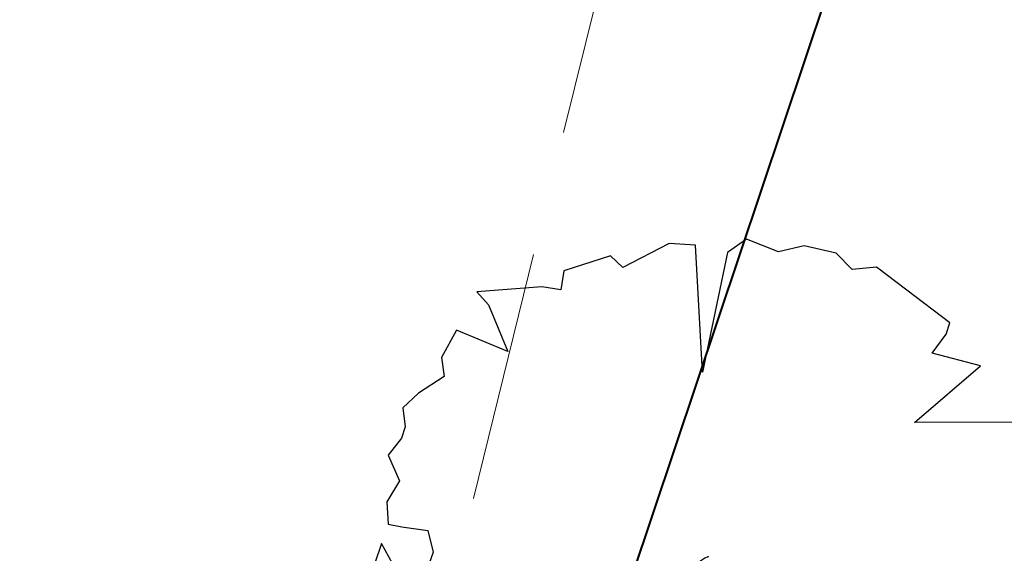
# Model space of a CAD drawing. Header units: metres. Extents: x 6599594 to 6600699, y 5687867 to 5691114.
# Tile 215 of 256: x 6599962.79 to 6599966.71, y 5688927.19 to 5688929.31. Entities that reach past the tile are written whole.
import ezdxf

# ---------------------------------------------------------------- set-up
doc = ezdxf.new("R2010")
doc.units = ezdxf.units.M
doc.header["$MEASUREMENT"] = 0
for name, pattern in [('1', [0]), ('3_EGBZ', [1.5, 1, -0.5]), ('BTO', [0]), ('BUG', [1.5, 1, -0.5]), ('L_0_04', [1.5, 1, -0.5])]:
    doc.linetypes.add(name, pattern=pattern)
for name, color, linetype, lineweight in [('_dren', 30, '3_EGBZ', 40), ('_kolor chodnik', 50, '1', 5), ('_kolor jezdnia', 4, '1', 0), ('_kolor pobocze', 211, '1', 5), ('_kolor zjazdy kostka', 7, '1', 5), ('_kolor ścieżka @ 1', 10, '1', 0), ('_nasadzenia', 72, 'BUG', 30), ('_podział mój', 201, 'BTO', 40), ('OT_ZagospodarowanieTerenu', 7, 'CONTINUOUS', 0)]:
    doc.layers.add(name, color=color, linetype=linetype, lineweight=lineweight)
doc.layers.add('RS-drzewa projektowane', color=7, linetype='CONTINUOUS')
pattern_1 = [(45, (0, 0), (-0.1414213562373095, 0.1414213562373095), []), (135, (0, 0), (-0.1414213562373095, -0.1414213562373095), [])]

# ---------------------------------------------------------------- blocks, each defined once
blk = doc.blocks.new('d2')
at = {"layer": '_nasadzenia'}
for p, q in [((-293019.2000540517, 28216.51097357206), (-293019.3144192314, 28216.43055231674)), ((-293019.0088658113, 28216.43478685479), (-293019.2000540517, 28216.51097357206)), ((-293019.6650315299, 28216.48516633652), (-293019.9423898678, 28216.34093857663)), ((-293019.5058528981, 28216.47423294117), (-293019.6650315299, 28216.48516633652)), ((-293019.4652712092, 28215.71171003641), (-293019.5058528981, 28216.47423294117)), ((-293018.855843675, 28216.46941021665), (-293019.0088658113, 28216.43478685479)), ((-293018.6644100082, 28216.42572959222), (-293018.855843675, 28216.46941021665)), ((-293020.0166255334, 28216.40975598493), (-293020.2968166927, 28216.3208126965)), ((-293019.9423898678, 28216.34093857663), (-293020.0166255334, 28216.40975598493)), ((-293019.3144192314, 28216.43055231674), (-293019.4652712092, 28215.71171003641)), ((-293018.5676449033, 28216.32748790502), (-293018.6644100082, 28216.42572959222)), ((-293018.4212701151, 28216.34265583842), (-293018.5676449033, 28216.32748790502)), ((-293018.2402983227, 28216.20477988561), (-293018.4212701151, 28216.34265583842)), ((-293020.2968166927, 28216.3208126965), (-293020.3139259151, 28216.20716193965)), ((-293020.4275548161, 28216.22425896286), (-293020.8178057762, 28216.19464650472)), ((-293020.3139259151, 28216.20716193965), (-293020.4275548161, 28216.22425896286)), ((-293020.8178057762, 28216.19464650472), (-293020.7468937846, 28216.1161013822)), ((-293017.9817671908, 28216.00781423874), (-293018.2402983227, 28216.20477988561)), ((-293020.7468937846, 28216.1161013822), (-293020.6306410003, 28215.83548282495)), ((-293018.0050329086, 28215.93972023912), (-293017.9817671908, 28216.00781423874)), ((-293020.9398000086, 28215.96474544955), (-293021.0288029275, 28215.79961544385)), ((-293020.6306410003, 28215.83548282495), (-293020.9398000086, 28215.96474544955)), ((-293018.0871430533, 28215.82655175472), (-293018.0050329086, 28215.93972023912)), ((-293021.0288029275, 28215.79961544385), (-293021.0134116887, 28215.68572355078)), ((-293017.7984534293, 28215.74964162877), (-293018.0871430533, 28215.82655175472)), ((-293018.1938077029, 28215.40966504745), (-293017.7984534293, 28215.74964162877)), ((-293021.0134116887, 28215.68572355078), (-293021.1669246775, 28215.58608800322)), ((-293021.1669246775, 28215.58608800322), (-293021.2618386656, 28215.49902084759)), ((-293021.2618386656, 28215.49902084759), (-293021.2464474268, 28215.38512895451)), ((-293021.2464474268, 28215.38512895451), (-293021.2697131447, 28215.3170349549)), ((-293017.4792267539, 28215.41244162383), (-293018.1938077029, 28215.40966504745)), ((-293021.2697131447, 28215.3170349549), (-293021.3484996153, 28215.21359418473)), ((-293021.3484996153, 28215.21359418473), (-293021.2814021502, 28215.06030916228)), ((-293021.2814021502, 28215.06030916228), (-293021.3571103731, 28214.93409001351)), ((-293021.3571103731, 28214.93409001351), (-293021.3483664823, 28214.80074269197)), ((-293021.3483664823, 28214.80074269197), (-293021.2672380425, 28214.78388680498)), ((-293021.2672380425, 28214.78388680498), (-293021.1113830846, 28214.76322569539)), ((-293021.1113830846, 28214.76322569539), (-293021.0798643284, 28214.63296018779)), ((-293021.3882505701, 28214.6840101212), (-293021.4281346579, 28214.56727755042)), ((-293021.3017019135, 28214.52407919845), (-293021.3882505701, 28214.6840101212)), ((-293021.0798643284, 28214.63296018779), (-293021.1031300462, 28214.56486618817))]:
    blk.add_line(p, q, dxfattribs=at)
blk.add_circle((-293019.3393299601, 28214.3936584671), 0.2317757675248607, dxfattribs=at)
blk = doc.blocks.new('hhh')
at = {"layer": '_podział mój'}
blk.add_line((6600012.715234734, 5689068.962127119), (6599853.466151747, 5688593.232024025), dxfattribs=at)

msp = doc.modelspace()

# ---------------------------------------------------------------- hatches: boundary and pattern name
at = {"layer": '_kolor chodnik'}
h = msp.add_hatch(dxfattribs=at)
h.set_pattern_fill('ANSI37', color=256, scale=1.6)
h.set_pattern_definition(pattern_1)
h.paths.add_polyline_path([(6599849.938171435, 5688542.085872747), (6599852.232147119, 5688548.938742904), (6599853.573135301, 5688548.489851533), (6599853.827082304, 5688549.248475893), (6599851.793849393, 5688549.929093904), (6599849.895278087, 5688548.982823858), (6599847.823506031, 5688542.793750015)])
edge = h.paths.add_edge_path()
edge.add_line((6600018.106075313, 5689087.454911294), (6600022.42781917, 5689091.229234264))
edge.add_line((6600022.42781917, 5689091.229234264), (6600020.233254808, 5689093.742094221))
edge.add_line((6600020.233254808, 5689093.742094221), (6600017.159471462, 5689091.057656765))
edge.add_arc((6600023.275194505, 5689085.385140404), 8.34143334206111, 137.1531558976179, 148.8016577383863)
edge.add_line((6600016.140105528, 5689089.706021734), (6600018.106075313, 5689087.454911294))
h.paths.add_polyline_path([(6600038.501784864, 5689187.59229436), (6600037.906968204, 5689187.700586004), (6600037.638296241, 5689186.224843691), (6600038.240083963, 5689186.115282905)])
h.paths.add_polyline_path([(6600069.098302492, 5689360.276020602), (6600068.321239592, 5689360.413462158), (6600068.064048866, 5689358.936495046), (6600068.836639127, 5689358.799546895)])
h.paths.add_polyline_path([(6600082.393785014, 5689362.950258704), (6600082.941124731, 5689366.103121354), (6600081.481377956, 5689366.361351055), (6600080.923159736, 5689363.210828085)])
h.paths.add_polyline_path([(6600074.022236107, 5689388.065861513), (6600072.983907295, 5689388.249860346), (6600072.723374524, 5689386.772538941), (6600073.760538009, 5689386.588865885)])
h.paths.add_polyline_path([(6600105.602402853, 5689486.45426531), (6600106.738797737, 5689489.760539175), (6600105.28818975, 5689490.281952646), (6600104.132785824, 5689486.965912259)])
h.paths.add_polyline_path([(6600132.519778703, 5689678.737346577), (6600131.636986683, 5689678.922259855), (6600131.330470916, 5689677.453953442), (6600132.212256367, 5689677.269208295)])
h.paths.add_polyline_path([(6600156.649397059, 5689798.7449027), (6600156.48800471, 5689797.95886096), (6600157.450195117, 5689797.757316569), (6600157.615023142, 5689798.542205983)])
h.paths.add_polyline_path([(6600189.055358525, 5689948.643107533), (6600187.902868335, 5689948.884512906), (6600187.600024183, 5689947.417400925), (6600188.748131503, 5689947.176379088)])
edge = h.paths.add_edge_path()
edge.add_line((6600204.459383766, 5690032.969035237), (6600204.153258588, 5690031.227801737))
edge.add_arc((6600202.328347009, 5690027.299936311), 4.331100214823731, 41.853001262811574, 65.08011546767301, ccw=False)
edge.add_arc((6600032.903931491, 5690051.979071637), 174.020003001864, 352.8070218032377, 353.495463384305)
edge.add_arc((6600202.372679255, 5690027.343587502), 5.999999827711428, 55.12102442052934, 69.64815978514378)
edge = h.paths.add_edge_path()
edge.add_line((6600205.046027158, 5690040.265402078), (6600204.972740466, 5690038.483452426))
edge.add_arc((6600203.986269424, 5690044.401803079), 5.999999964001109, 279.4630688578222, 294.9140560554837)
edge.add_line((6600206.513819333, 5690038.960158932), (6600206.607027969, 5690041.030672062))
edge.add_arc((6600203.986269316, 5690044.401803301), 4.270000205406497, 284.3702444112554, 307.86193139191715, ccw=False)
edge = h.paths.add_edge_path()
edge.add_arc((6600203.547470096, 5690044.558759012), 6.446878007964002, 324.43500910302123, 356.20133685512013, ccw=False)
edge.add_arc((6600203.986269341, 5690044.401803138), 6.000000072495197, 323.2169970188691, 357.4193489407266)
h.paths.add_polyline_path([(6600208.910055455, 5690121.713696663), (6600208.146285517, 5690121.748120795), (6600207.125602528, 5690121.794124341), (6600209.971605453, 5690121.665851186)])
edge = h.paths.add_edge_path()
edge.add_line((6600238.769818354, 5690481.648294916), (6600240.338176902, 5690490.87374652))
edge.add_line((6600240.338176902, 5690490.87374652), (6600241.251295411, 5690510.829461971))
edge.add_line((6600241.251295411, 5690510.829461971), (6600239.524022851, 5690510.928942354))
edge.add_line((6600239.524022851, 5690510.928942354), (6600238.633343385, 5690491.167757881))
edge.add_line((6600238.633343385, 5690491.167757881), (6600234.579716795, 5690467.661262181))
edge.add_line((6600234.579716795, 5690467.661262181), (6600234.449796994, 5690464.966873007))
edge.add_arc((6600242.443669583, 5690464.607462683), 8.001948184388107, 177.4256737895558, 268.2543056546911)
edge.add_line((6600242.199903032, 5690456.609228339), (6600242.216657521, 5690457.359274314))
edge.add_line((6600242.216657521, 5690457.359274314), (6600242.305257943, 5690458.836738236))
edge.add_arc((6600242.444504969, 5690464.607952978), 5.772894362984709, 177.0298084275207, 268.6178439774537, ccw=False)
edge.add_line((6600236.679365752, 5690464.907083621), (6600236.951876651, 5690470.95443634))
edge.add_line((6600236.951876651, 5690470.95443634), (6600238.15078669, 5690478.210832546))
edge.add_line((6600238.15078669, 5690478.210832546), (6600238.769818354, 5690481.648294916))
h.paths.add_polyline_path([(6600238.769818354, 5690481.648294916), (6600238.15078669, 5690478.210832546), (6600239.670056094, 5690477.930590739), (6600240.266710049, 5690481.376366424)])
edge = h.paths.add_edge_path()
edge.add_line((6600223.366500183, 5690460.339976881), (6600223.278629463, 5690457.997544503))
edge.add_arc((6600220.967166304, 5690465.656339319), 7.999999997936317, 286.7940807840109, 300.2738222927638)
edge.add_line((6600225.000231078, 5690458.747331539), (6600225.240084, 5690461.623695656))
edge.add_arc((6600221.105749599, 5690465.648640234), 5.76999998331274, 293.06724424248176, 315.7681070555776, ccw=False)
edge = h.paths.add_edge_path()
edge.add_arc((6600220.025145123, 5690444.676291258), 5.770000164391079, 37.996647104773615, 59.94382588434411, ccw=False)
edge.add_line((6600224.572175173, 5690448.22839199), (6600224.817793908, 5690451.081798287))
edge.add_arc((6600220.025145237, 5690444.676291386), 7.999999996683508, 53.19588653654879, 68.15166733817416)
edge.add_line((6600223.00235276, 5690452.101669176), (6600222.91504296, 5690449.670427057))
edge = h.paths.add_edge_path()
edge.add_arc((6600221.105749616, 5690465.648640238), 7.999999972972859, 328.0222308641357, 357.0132597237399)
edge.add_line((6600229.094882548, 5690465.23180147), (6600229.218816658, 5690467.593604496))
edge.add_line((6600229.218816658, 5690467.593604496), (6600228.218919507, 5690467.645774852))
edge.add_line((6600228.218919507, 5690467.645774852), (6600227.891778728, 5690461.411918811))
h.paths.add_polyline_path([(6600200.980142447, 5690012.236744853), (6600202.317278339, 5690011.956662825), (6600202.522293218, 5690012.935421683), (6600201.182321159, 5690013.216097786)])
h.paths.add_polyline_path([(6600196.457878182, 5689983.98337835), (6600195.202332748, 5689984.246370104), (6600194.899091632, 5689982.777335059), (6600196.150355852, 5689982.515240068)])
edge = h.paths.add_edge_path()
edge.add_line((6600112.305909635, 5689517.991018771), (6600112.691041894, 5689519.807934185))
edge.add_line((6600112.691041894, 5689519.807934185), (6600113.245521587, 5689522.423769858))
edge.add_line((6600113.245521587, 5689522.423769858), (6600111.553124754, 5689522.782507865))
edge.add_line((6600111.553124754, 5689522.782507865), (6600107.405864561, 5689503.21722655))
edge.add_line((6600107.405864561, 5689503.21722655), (6600099.494506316, 5689480.361667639))
edge.add_line((6600099.494506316, 5689480.361667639), (6600099.182814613, 5689478.891218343))
edge.add_arc((6600107.008997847, 5689477.232359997), 8.000059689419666, 168.0325629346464, 257.7529108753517)
edge.add_line((6600105.311960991, 5689469.414366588), (6600105.784990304, 5689471.593619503))
edge.add_arc((6600107.008927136, 5689477.232314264), 5.769999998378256, 168.0321375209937, 257.7533362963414, ccw=False)
edge.add_line((6600101.364343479, 5689478.42879883), (6600101.647245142, 5689479.76342708))
edge.add_line((6600101.647245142, 5689479.76342708), (6600104.132785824, 5689486.965912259))
edge.add_line((6600104.132785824, 5689486.965912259), (6600105.28818975, 5689490.281952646))
edge.add_line((6600105.28818975, 5689490.281952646), (6600108.240043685, 5689498.809726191))
edge.add_line((6600108.240043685, 5689498.809726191), (6600112.305909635, 5689517.991018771))
h.paths.add_polyline_path([(6600136.009573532, 5689645.499114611), (6600138.333647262, 5689645.012304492), (6600138.661671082, 5689646.578318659), (6600134.869459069, 5689647.372651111)])
at = {"layer": '_kolor jezdnia'}
h = msp.add_hatch(dxfattribs=at)
h.set_pattern_fill('ANSI37', color=4, scale=3.5)
h.set_pattern_definition([(45, (0, 0), (-0.3093592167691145, 0.3093592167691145), []), (135, (0, 0), (-0.3093592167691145, -0.3093592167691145), [])])
edge = h.paths.add_edge_path()
edge.add_line((6599833.066047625, 5688539.933393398), (6599850.649511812, 5688527.983462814))
edge.add_arc((6599857.337592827, 5688536.653968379), 10.95025544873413, 169.5012687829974, 232.3548431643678, ccw=False)
edge.add_arc((6599858.085851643, 5688536.618142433), 11.69295282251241, 162.2507788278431, 169.9967502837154, ccw=False)
edge.add_line((6599846.949484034, 5688540.182754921), (6599847.823506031, 5688542.793750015))
edge.add_line((6599847.823506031, 5688542.793750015), (6599849.895278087, 5688548.982823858))
edge.add_line((6599849.895278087, 5688548.982823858), (6599852.434748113, 5688556.56906746))
edge.add_line((6599852.434748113, 5688556.56906746), (6599928.48625871, 5688783.760284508))
edge.add_line((6599928.48625871, 5688783.760284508), (6599931.025728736, 5688791.34652811))
edge.add_line((6599931.025728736, 5688791.34652811), (6599996.657773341, 5688987.411326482))
edge.add_line((6599996.657773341, 5688987.411326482), (6599999.197243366, 5688994.997570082))
edge.add_line((6599999.197243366, 5688994.997570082), (6600021.930100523, 5689062.908193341))
edge.add_line((6600021.930100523, 5689062.908193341), (6600017.620224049, 5689067.371531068))
edge.add_line((6600017.620224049, 5689067.371531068), (6600016.714558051, 5689064.654078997))
edge.add_line((6600016.714558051, 5689064.654078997), (6600012.423620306, 5689051.835617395))
edge.add_line((6600012.423620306, 5689051.835617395), (6600009.884150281, 5689044.249373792))
edge.add_line((6600009.884150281, 5689044.249373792), (6599977.53516164, 5688947.612159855))
edge.add_line((6599977.53516164, 5688947.612159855), (6599974.995691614, 5688940.025916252))
edge.add_line((6599974.995691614, 5688940.025916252), (6599942.096912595, 5688841.746295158))
edge.add_line((6599942.096912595, 5688841.746295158), (6599939.557442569, 5688834.160051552))
edge.add_line((6599939.557442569, 5688834.160051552), (6599882.679288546, 5688664.246042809))
edge.add_line((6599882.679288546, 5688664.246042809), (6599880.139818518, 5688656.659799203))
edge.add_line((6599880.139818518, 5688656.659799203), (6599852.46454386, 5688573.984527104))
edge.add_line((6599852.46454386, 5688573.984527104), (6599842.470137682, 5688544.127903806))
edge.add_arc((6599835.706422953, 5688546.652910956), 7.219660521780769, 248.5480913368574, 339.52856074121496, ccw=False)
h.paths.add_polyline_path([(6600044.653202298, 5689172.271628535), (6600046.276244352, 5689181.431901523), (6600047.759199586, 5689189.801539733), (6600051.0603021, 5689208.432603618), (6600052.368792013, 5689215.817578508), (6600054.808584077, 5689229.587499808), (6600056.11707399, 5689236.972474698), (6600057.346666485, 5689243.912161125), (6600058.655146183, 5689251.297078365), (6600058.831439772, 5689252.292060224), (6600060.098987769, 5689259.445963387), (6600060.139929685, 5689259.677035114), (6600061.407468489, 5689266.830886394), (6600072.329030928, 5689328.470998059), (6600073.637511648, 5689335.855921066), (6600077.337304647, 5689356.73715072), (6600078.820259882, 5689365.106788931), (6600081.142794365, 5689378.214921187), (6600082.538516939, 5689386.092227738), (6600095.187867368, 5689457.483787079), (6600091.082877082, 5689465.8405575), (6600089.043088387, 5689454.328211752), (6600087.870641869, 5689447.711051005), (6600087.560133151, 5689445.958573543), (6600086.562151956, 5689440.326076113), (6600082.433200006, 5689417.022719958), (6600080.95024477, 5689408.65308175), (6600077.202698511, 5689387.502337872), (6600075.719743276, 5689379.132699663), (6600073.469199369, 5689366.430874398), (6600071.986244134, 5689358.061236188), (6600069.98686466, 5689346.776955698), (6600068.591142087, 5689338.899649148), (6600065.559290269, 5689321.78820693), (6600064.163567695, 5689313.910900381), (6600059.719426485, 5689288.828650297), (6600058.323703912, 5689280.951343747), (6600057.563846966, 5689276.662793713), (6600056.168124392, 5689268.785487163), (6600054.804920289, 5689261.091711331), (6600053.409197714, 5689253.21440478), (6600053.264817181, 5689252.399536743), (6600051.869094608, 5689244.522230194), (6600051.183555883, 5689240.653124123), (6600049.787833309, 5689232.775817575), (6600046.593849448, 5689214.749319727), (6600045.198126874, 5689206.872013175), (6600044.41754409, 5689202.466488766), (6600042.934588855, 5689194.096850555), (6600036.429952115, 5689157.38538759), (6600034.946996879, 5689149.01574938), (6600030.579776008, 5689124.367629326), (6600027.529365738, 5689107.151445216), (6600024.895072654, 5689094.014582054), (6600030.583685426, 5689094.264316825), (6600032.945013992, 5689106.191885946), (6600043.170247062, 5689163.901990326)])
edge = h.paths.add_edge_path()
edge.add_line((6600111.106812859, 5689535.144351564), (6600111.256844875, 5689535.85214863))
edge.add_line((6600111.256844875, 5689535.85214863), (6600112.915748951, 5689543.678261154))
edge.add_line((6600112.915748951, 5689543.678261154), (6600117.304772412, 5689564.384094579))
edge.add_line((6600117.304772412, 5689564.384094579), (6600119.067357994, 5689572.699339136))
edge.add_line((6600119.067357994, 5689572.699339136), (6600120.087667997, 5689577.512794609))
edge.add_line((6600120.087667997, 5689577.512794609), (6600121.642890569, 5689584.849775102))
edge.add_line((6600121.642890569, 5689584.849775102), (6600128.436769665, 5689616.900852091))
edge.add_line((6600128.436769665, 5689616.900852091), (6600129.991992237, 5689624.237832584))
edge.add_line((6600129.991992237, 5689624.237832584), (6600132.660554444, 5689636.827148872))
edge.add_line((6600132.660554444, 5689636.827148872), (6600133.208838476, 5689639.444704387))
edge.add_line((6600133.208838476, 5689639.444704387), (6600134.848957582, 5689647.274775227))
edge.add_line((6600134.848957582, 5689647.274775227), (6600138.97649476, 5689666.979995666))
edge.add_line((6600138.97649476, 5689666.979995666), (6600140.51410642, 5689674.320687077))
edge.add_line((6600140.51410642, 5689674.320687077), (6600145.209128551, 5689696.735129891))
edge.add_line((6600145.209128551, 5689696.735129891), (6600146.746740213, 5689704.075821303))
edge.add_line((6600146.746740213, 5689704.075821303), (6600151.462308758, 5689726.588354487))
edge.add_line((6600151.462308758, 5689726.588354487), (6600152.999920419, 5689733.929045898))
edge.add_line((6600152.999920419, 5689733.929045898), (6600155.244070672, 5689744.642813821))
edge.add_line((6600155.244070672, 5689744.642813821), (6600156.781682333, 5689751.983505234))
edge.add_line((6600156.781682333, 5689751.983505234), (6600161.635515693, 5689775.156126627))
edge.add_line((6600161.635515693, 5689775.156126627), (6600163.378142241, 5689783.475576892))
edge.add_line((6600163.378142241, 5689783.475576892), (6600163.850769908, 5689785.731942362))
edge.add_line((6600163.850769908, 5689785.731942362), (6600167.028500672, 5689800.902704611))
edge.add_line((6600167.028500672, 5689800.902704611), (6600179.49088801, 5689860.399222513))
edge.add_line((6600179.49088801, 5689860.399222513), (6600181.233514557, 5689868.718672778))
edge.add_line((6600181.233514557, 5689868.718672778), (6600181.84713393, 5689871.648144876))
edge.add_line((6600181.84713393, 5689871.648144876), (6600183.384745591, 5689878.988836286))
edge.add_line((6600183.384745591, 5689878.988836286), (6600184.935818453, 5689886.393792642))
edge.add_line((6600184.935818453, 5689886.393792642), (6600186.575937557, 5689894.223863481))
edge.add_line((6600186.575937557, 5689894.223863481), (6600194.05133812, 5689929.912074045))
edge.add_line((6600194.05133812, 5689929.912074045), (6600195.691457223, 5689937.742144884))
edge.add_line((6600195.691457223, 5689937.742144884), (6600202.915799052, 5689972.231779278))
edge.add_line((6600202.915799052, 5689972.231779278), (6600204.555918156, 5689980.061850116))
edge.add_line((6600204.555918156, 5689980.061850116), (6600206.062781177, 5689987.255744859))
edge.add_line((6600206.062781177, 5689987.255744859), (6600207.702900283, 5689995.085815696))
edge.add_line((6600207.702900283, 5689995.085815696), (6600210.232559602, 5690007.162628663))
edge.add_line((6600210.232559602, 5690007.162628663), (6600211.694938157, 5690014.144150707))
edge.add_arc((6600028.177652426, 5690052.584442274), 187.5000004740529, 348.1696294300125, 357.4195276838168)
edge.add_line((6600215.487522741, 5690044.142720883), (6600208.310270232, 5690026.480446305))
edge.add_arc((6600032.903933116, 5690051.97907145), 177.2500013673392, 348.1696294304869, 351.7289130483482, ccw=False)
edge.add_line((6600206.38894146, 5690015.640182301), (6600205.966941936, 5690013.625519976))
edge.add_line((6600205.966941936, 5690013.625519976), (6600204.326822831, 5690005.795449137))
edge.add_line((6600204.326822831, 5690005.795449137), (6600197.076961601, 5689971.183982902))
edge.add_line((6600197.076961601, 5689971.183982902), (6600195.334335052, 5689962.864532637))
edge.add_line((6600195.334335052, 5689962.864532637), (6600193.44722506, 5689953.855305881))
edge.add_line((6600193.44722506, 5689953.855305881), (6600191.909227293, 5689946.512771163))
edge.add_line((6600191.909227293, 5689946.512771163), (6600185.496844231, 5689915.899498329))
edge.add_line((6600185.496844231, 5689915.899498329), (6600183.856521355, 5689908.068454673))
edge.add_line((6600183.856521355, 5689908.068454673), (6600182.066605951, 5689899.523243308))
edge.add_line((6600182.066605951, 5689899.523243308), (6600180.32407057, 5689891.204228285))
edge.add_line((6600180.32407057, 5689891.204228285), (6600174.320344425, 5689862.541919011))
edge.add_line((6600174.320344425, 5689862.541919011), (6600172.577809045, 5689854.222903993))
edge.add_line((6600172.577809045, 5689854.222903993), (6600163.663810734, 5689811.666703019))
edge.add_line((6600163.663810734, 5689811.666703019), (6600162.023782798, 5689803.837067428))
edge.add_line((6600162.023782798, 5689803.837067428), (6600160.924220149, 5689798.587659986))
edge.add_line((6600160.924220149, 5689798.587659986), (6600159.279208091, 5689790.734229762))
edge.add_line((6600159.279208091, 5689790.734229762), (6600157.107250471, 5689780.365115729))
edge.add_line((6600157.107250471, 5689780.365115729), (6600155.462238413, 5689772.511685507))
edge.add_line((6600155.462238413, 5689772.511685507), (6600153.380318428, 5689762.572418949))
edge.add_line((6600153.380318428, 5689762.572418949), (6600151.735124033, 5689754.718118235))
edge.add_line((6600151.735124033, 5689754.718118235), (6600148.586504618, 5689739.686336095))
edge.add_line((6600148.586504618, 5689739.686336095), (6600146.885007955, 5689731.563243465))
edge.add_line((6600146.885007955, 5689731.563243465), (6600141.75088822, 5689707.052510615))
edge.add_line((6600141.75088822, 5689707.052510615), (6600140.110896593, 5689699.223048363))
edge.add_line((6600140.110896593, 5689699.223048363), (6600133.483561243, 5689667.583574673))
edge.add_line((6600133.483561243, 5689667.583574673), (6600131.860394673, 5689659.834436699))
edge.add_line((6600131.860394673, 5689659.834436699), (6600131.740984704, 5689659.26436315))
edge.add_line((6600131.740984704, 5689659.26436315), (6600130.117814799, 5689651.515209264))
edge.add_line((6600130.117814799, 5689651.515209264), (6600127.27873359, 5689637.961189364))
edge.add_line((6600127.27873359, 5689637.961189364), (6600126.924568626, 5689636.290366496))
edge.add_line((6600126.924568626, 5689636.290366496), (6600125.166244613, 5689627.995226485))
edge.add_line((6600125.166244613, 5689627.995226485), (6600118.009503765, 5689594.232298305))
edge.add_line((6600118.009503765, 5689594.232298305), (6600116.25117975, 5689585.937158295))
edge.add_line((6600116.25117975, 5689585.937158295), (6600113.665314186, 5689573.737975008))
edge.add_line((6600113.665314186, 5689573.737975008), (6600111.898534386, 5689565.402943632))
edge.add_line((6600111.898534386, 5689565.402943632), (6600104.889982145, 5689532.339115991))
edge.add_line((6600104.889982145, 5689532.339115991), (6600103.22663594, 5689524.492047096))
edge.add_line((6600103.22663594, 5689524.492047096), (6600096.623876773, 5689493.342605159))
edge.add_line((6600096.623876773, 5689493.342605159), (6600094.968986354, 5689485.535427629))
edge.add_line((6600094.968986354, 5689485.535427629), (6600094.300101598, 5689482.379870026))
edge.add_line((6600094.300101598, 5689482.379870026), (6600099.182814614, 5689478.891218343))
edge.add_line((6600099.182814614, 5689478.891218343), (6600099.494506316, 5689480.361667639))
edge.add_line((6600099.494506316, 5689480.361667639), (6600111.106812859, 5689535.144351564))
edge = h.paths.add_edge_path()
edge.add_arc((6600239.213891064, 5690851.400367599), 10.00000000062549, -2.8342403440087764, 76.13703556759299, ccw=False)
edge.add_line((6600249.201658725, 5690850.905901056), (6600249.082723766, 5690848.503524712))
edge.add_line((6600249.082723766, 5690848.503524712), (6600247.016487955, 5690806.767468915))
edge.add_line((6600247.016487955, 5690806.767468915), (6600246.092398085, 5690789.152178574))
edge.add_line((6600246.092398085, 5690789.152178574), (6600233.768116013, 5690572.015170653))
edge.add_line((6600233.768116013, 5690572.015170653), (6600228.959056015, 5690465.296202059))
edge.add_line((6600228.959056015, 5690465.296202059), (6600234.588724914, 5690465.017134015))
edge.add_line((6600234.588724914, 5690465.017134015), (6600239.262540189, 5690571.767576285))
edge.add_line((6600239.262540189, 5690571.767576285), (6600252.50503885, 5690806.400146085))
edge.add_line((6600252.50503885, 5690806.400146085), (6600254.569211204, 5690848.094521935))
edge.add_arc((6600262.559425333, 5690847.6989487), 7.999999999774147, 76.13703557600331, 177.1657596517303, ccw=False)
edge.add_line((6600264.476229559, 5690855.465921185), (6600241.609896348, 5690861.109083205))
edge = h.paths.add_edge_path()
edge.add_line((6600250.031475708, 5690451.625307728), (6600250.231741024, 5690455.772579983))
edge.add_line((6600250.231741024, 5690455.772579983), (6600246.257763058, 5690456.417303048))
edge.add_line((6600246.257763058, 5690456.417303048), (6600242.171761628, 5690456.61060902))
edge.add_arc((6600242.563100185, 5690464.586983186), 7.985968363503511, 176.9123644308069, 267.1911945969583, ccw=False)
edge.add_line((6600234.588724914, 5690465.017134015), (6600228.959056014, 5690465.296202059))
edge.add_arc((6600220.965133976, 5690465.657286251), 8.002072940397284, 267.8289300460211, 357.413716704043, ccw=False)
edge.add_line((6600220.661989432, 5690457.660957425), (6600212.406915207, 5690458.119572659))
edge.add_line((6600212.406915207, 5690458.119572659), (6600208.431872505, 5690457.817501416))
edge.add_line((6600208.431872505, 5690457.817501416), (6600208.233912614, 5690454.548331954))
edge.add_line((6600208.233912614, 5690454.548331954), (6600212.129565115, 5690453.127270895))
edge.add_line((6600212.129565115, 5690453.127270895), (6600218.640548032, 5690452.76554962))
edge.add_line((6600218.640548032, 5690452.76554962), (6600216.486747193, 5690452.885205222))
edge.add_line((6600216.486747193, 5690452.885205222), (6600220.468905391, 5690452.663974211))
edge.add_arc((6600220.025145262, 5690444.676291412), 7.99999997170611, -0.3386579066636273, 86.8201700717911, ccw=False)
edge.add_line((6600228.025005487, 5690444.629006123), (6600227.803602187, 5690439.649256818))
edge.add_line((6600227.803602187, 5690439.649256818), (6600226.885525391, 5690435.936828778))
edge.add_line((6600226.885525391, 5690435.936828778), (6600225.534849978, 5690405.967249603))
edge.add_line((6600225.534849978, 5690405.967249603), (6600226.115199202, 5690402.187514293))
edge.add_line((6600226.115199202, 5690402.187514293), (6600213.445139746, 5690121.008786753))
edge.add_line((6600213.445139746, 5690121.008786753), (6600213.352800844, 5690118.960058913))
edge.add_line((6600213.352800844, 5690118.960058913), (6600209.980184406, 5690044.131649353))
edge.add_arc((6600203.98626942, 5690044.401803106), 5.999999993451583, 257.4162346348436, 357.41934921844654, ccw=False)
edge.add_line((6600202.679069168, 5690038.545931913), (6600201.589735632, 5690033.666039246))
edge.add_line((6600201.589735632, 5690033.666039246), (6600203.67987942, 5690033.199458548))
edge.add_arc((6600202.372679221, 5690027.343587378), 5.999999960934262, -8.27108729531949, 77.41623506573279, ccw=False)
edge.add_line((6600208.310270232, 5690026.480446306), (6600215.487522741, 5690044.142720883))
edge.add_line((6600215.487522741, 5690044.142720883), (6600216.199687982, 5690059.9446614))
edge.add_line((6600216.199687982, 5690059.9446614), (6600216.537356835, 5690067.437056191))
edge.add_line((6600216.537356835, 5690067.437056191), (6600223.893528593, 5690230.66011469))
edge.add_line((6600223.893528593, 5690230.66011469), (6600224.231197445, 5690238.152509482))
edge.add_line((6600224.231197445, 5690238.152509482), (6600233.507835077, 5690443.987992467))
edge.add_arc((6600241.499722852, 5690443.627812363), 7.999999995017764, 87.29208981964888, 177.4195277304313, ccw=False)
edge.add_line((6600241.877677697, 5690451.618879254), (6600246.021541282, 5690451.422886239))
edge.add_line((6600246.021541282, 5690451.422886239), (6600246.427694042, 5690451.44338883))
edge.add_line((6600246.427694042, 5690451.44338883), (6600246.79397003, 5690451.461878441))
edge.add_line((6600246.79397003, 5690451.461878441), (6600250.031475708, 5690451.625307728))
edge = h.paths.add_edge_path()
edge.add_line((6600007.33756506, 5689086.20374581), (6600006.980466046, 5689080.740822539))
edge.add_line((6600006.980466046, 5689080.740822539), (6600007.229745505, 5689080.720859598))
edge.add_line((6600007.229745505, 5689080.720859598), (6600008.093335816, 5689080.601653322))
edge.add_line((6600008.093335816, 5689080.601653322), (6600008.702681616, 5689080.53831051))
edge.add_arc((6600008.140193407, 5689070.554142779), 9.999999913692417, -18.557800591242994, 86.77547804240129, ccw=False)
edge.add_line((6600017.620224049, 5689067.371531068), (6600021.930100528, 5689062.908193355))
edge.add_arc((6599734.83819726, 5689159.011261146), 302.7499967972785, 341.4922000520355, 343.8640860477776)
edge.add_arc((6600034.895369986, 5689072.315877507), 9.581213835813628, 98.63328270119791, 164.5273290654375, ccw=False)
edge.add_line((6600033.457137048, 5689081.788529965), (6600033.832640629, 5689081.798737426))
edge.add_line((6600033.832640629, 5689081.798737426), (6600034.422462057, 5689082.05700874))
edge.add_line((6600034.422462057, 5689082.05700874), (6600036.833623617, 5689082.139040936))
edge.add_line((6600036.833623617, 5689082.139040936), (6600036.730225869, 5689087.148851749))
edge.add_line((6600036.730225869, 5689087.148851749), (6600036.579860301, 5689087.134303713))
edge.add_arc((6600036.479565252, 5689093.136286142), 6.002820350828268, 169.1687651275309, 270.9573417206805, ccw=False)
edge.add_line((6600030.583685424, 5689094.264316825), (6600024.895072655, 5689094.014582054))
edge.add_arc((6600015.200558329, 5689096.162123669), 9.929528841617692, 271.0943432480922, 347.5094668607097, ccw=False)
edge.add_arc((6600014.909438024, 5689089.646776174), 3.446070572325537, 264.4236009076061, 278.0194998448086, ccw=False)
edge.add_line((6600014.574573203, 5689086.217014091), (6600014.299554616, 5689086.232508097))
edge.add_line((6600014.299554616, 5689086.232508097), (6600010.474232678, 5689086.448019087))
edge.add_line((6600010.474232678, 5689086.448019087), (6600007.33756506, 5689086.20374581))
edge = h.paths.add_edge_path()
edge.add_line((6600105.490725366, 5689463.953528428), (6600106.927559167, 5689464.047234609))
edge.add_line((6600106.927559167, 5689464.047234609), (6600107.835, 5689468.66))
edge.add_line((6600107.835, 5689468.66), (6600105.311960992, 5689469.414366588))
edge.add_arc((6600107.008997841, 5689477.232359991), 8.000059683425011, 168.0325628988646, 257.75291091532, ccw=False)
edge.add_line((6600099.182814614, 5689478.891218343), (6600094.300101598, 5689482.379870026))
edge.add_arc((6600586.245114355, 5689378.104238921), 502.8750369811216, 168.032376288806, 169.9522165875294)
edge.add_line((6600091.082877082, 5689465.8405575), (6600095.187867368, 5689457.483787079))
edge.add_arc((6600103.065173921, 5689456.088064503), 8.000000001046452, 77.7533362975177, 169.9524553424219, ccw=False)
edge.add_line((6600104.762140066, 5689463.906012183), (6600105.490725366, 5689463.953528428))
at = {"layer": '_kolor pobocze'}
h = msp.add_hatch(dxfattribs=at)
h.set_pattern_fill('ANSI37', color=256, scale=1.6)
h.set_pattern_definition(pattern_1)
edge = h.paths.add_edge_path()
edge.add_line((6600035.926965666, 5689101.569442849), (6600036.046865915, 5689102.311543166))
edge.add_arc((6600058.171848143, 5689233.778275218), 133.3154772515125, 259.4578941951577, 260.4470163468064, ccw=False)
edge.add_line((6600033.780707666, 5689102.713067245), (6600032.142559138, 5689101.847662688))
edge.add_arc((6599734.838175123, 5689159.011266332), 302.7500195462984, 347.6801154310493, 349.11639019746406, ccw=False)
edge.add_arc((6600036.478170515, 5689093.133441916), 6.000000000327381, 167.68011541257, 271.5571101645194)
edge.add_line((6600036.64121064, 5689087.1356575), (6600036.730491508, 5689087.137804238))
edge.add_line((6600036.730491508, 5689087.137804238), (6600036.712463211, 5689087.887583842))
edge.add_line((6600036.712463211, 5689087.887583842), (6600036.559840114, 5689087.884077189))
edge.add_arc((6600036.482532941, 5689093.14290691), 5.259397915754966, 170.6455005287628, 270.8422131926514, ccw=False)
edge.add_arc((6600545.796425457, 5688991.216220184), 524.6691769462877, 167.9170060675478, 168.7028219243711, ccw=False)
edge.add_line((6600032.751078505, 5689101.044345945), (6600034.011432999, 5689101.917298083))
edge.add_line((6600034.011432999, 5689101.917298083), (6600035.926965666, 5689101.569442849))
edge = h.paths.add_edge_path()
edge.add_line((6600002.828843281, 5688994.032881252), (6600003.066918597, 5688994.74409159))
edge.add_line((6600003.066918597, 5688994.74409159), (6600001.227880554, 5688995.359703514))
edge.add_line((6600001.227880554, 5688995.359703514), (6600000.55876659, 5688996.702196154))
edge.add_line((6600000.55876659, 5688996.702196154), (6600022.641310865, 5689062.67011804))
edge.add_arc((6599734.838193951, 5689159.011262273), 303.5000002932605, 341.4922000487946, 343.8640860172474)
edge.add_arc((6600035.267451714, 5689072.092773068), 9.250000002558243, 91.55711016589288, 163.8640860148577, ccw=False)
edge.add_line((6600035.016098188, 5689081.339357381), (6600036.868703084, 5689081.389717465))
edge.add_line((6600036.868703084, 5689081.389717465), (6600036.850674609, 5689082.139504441))
edge.add_line((6600036.850674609, 5689082.139504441), (6600034.99571817, 5689082.089080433))
edge.add_arc((6600035.267451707, 5689072.092773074), 9.999999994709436, 91.55711014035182, 163.8640860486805)
edge.add_arc((6599734.838192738, 5689159.011262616), 302.7500015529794, 341.4922000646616, 343.8640860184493, ccw=False)
edge.add_line((6600021.930100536, 5689062.908193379), (6599999.748942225, 5688996.645678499))
edge.add_line((6599999.748942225, 5688996.645678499), (6600000.695212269, 5688994.747107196))
edge.add_line((6600000.695212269, 5688994.747107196), (6600002.828843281, 5688994.032881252))
h.paths.add_polyline_path([(6599971.7492186, 5688907.297112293), (6599971.084233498, 5688908.631320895), (6599997.822068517, 5688988.526766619), (6599999.164561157, 5688989.195880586), (6600001.003599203, 5688988.580268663), (6600001.241674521, 5688989.291479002), (6599999.108043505, 5688990.005704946), (6599997.209472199, 5688989.059434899), (6599970.270280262, 5688908.583087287), (6599971.216550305, 5688906.684515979), (6599973.350181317, 5688905.970290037), (6599973.588256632, 5688906.681500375)])
h.paths.add_polyline_path([(6599932.504667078, 5688790.060553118), (6599931.835553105, 5688791.403045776), (6599968.343406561, 5688900.4641754), (6599969.685899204, 5688901.133289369), (6599971.524937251, 5688900.517677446), (6599971.763012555, 5688901.228887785), (6599969.629381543, 5688901.94311373), (6599967.730810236, 5688900.996843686), (6599931.025728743, 5688791.34652811), (6599931.971998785, 5688789.447956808), (6599934.105629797, 5688788.73373086), (6599934.343705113, 5688789.4449412)])
at = {"layer": '_kolor zjazdy kostka'}
h = msp.add_hatch(dxfattribs=at)
h.set_pattern_fill('ANSI37', color=256, scale=1.6)
h.set_pattern_definition(pattern_1)
h.paths.add_polyline_path([(6600244.137440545, 5690813.934732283), (6600242.369522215, 5690814.022127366), (6600242.097568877, 5690808.528921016), (6600243.865482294, 5690808.441426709)])
h.paths.add_polyline_path([(6600247.012128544, 5690806.679412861), (6600247.442736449, 5690815.377295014), (6600247.393289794, 5690814.378518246), (6600247.113277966, 5690808.722537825)])
h.paths.add_polyline_path([(6600242.297085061, 5690788.088808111), (6600240.958726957, 5690788.155683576), (6600240.648818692, 5690782.664569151), (6600241.987258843, 5690782.599147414)])
h.paths.add_polyline_path([(6600245.558275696, 5690780.919298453), (6600246.037231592, 5690789.405686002), (6600244.985820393, 5690788.453468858), (6600244.612601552, 5690781.981345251)])
h.paths.add_polyline_path([(6600241.348405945, 5690723.711515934), (6600242.272017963, 5690722.691689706), (6600242.749709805, 5690731.155680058), (6600241.698138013, 5690730.203317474), (6600241.472690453, 5690726.27550499)])
h.paths.add_polyline_path([(6600225.772794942, 5690394.589141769), (6600224.731429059, 5690393.637598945), (6600224.461246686, 5690387.644646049), (6600225.412923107, 5690386.603142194)])
h.paths.add_polyline_path([(6600223.012390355, 5690333.280720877), (6600223.372595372, 5690341.272607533), (6600222.32835346, 5690340.318436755), (6600222.058239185, 5690334.324941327)])
h.paths.add_polyline_path([(6600215.496388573, 5690166.390602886), (6600215.856593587, 5690174.382489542), (6600214.812834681, 5690173.428760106), (6600214.542018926, 5690167.435062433)])
h.paths.add_polyline_path([(6600212.446537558, 5690121.053392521), (6600213.399499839, 5690120.010473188), (6600213.788744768, 5690128.503024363), (6600212.745135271, 5690127.54943145)])
h.paths.add_polyline_path([(6600209.977420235, 5690121.665589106), (6600210.225142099, 5690127.162117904), (6600207.346107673, 5690127.291879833), (6600207.119593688, 5690121.794395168)])
h.paths.add_polyline_path([(6600207.950178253, 5690070.725854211), (6600204.880846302, 5690070.828947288), (6600204.643784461, 5690065.333808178), (6600207.702521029, 5690065.204598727)])
h.paths.add_polyline_path([(6600200.981479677, 5690012.236464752), (6600199.969248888, 5690007.339980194), (6600201.282587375, 5690007.064882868), (6600202.31726072, 5690011.956666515)])
h.paths.add_polyline_path([(6600193.613960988, 5689970.406358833), (6600192.398010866, 5689970.660657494), (6600191.286205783, 5689965.274578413), (6600192.486379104, 5689965.023185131)])
h.paths.add_polyline_path([(6600189.061271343, 5689948.671423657), (6600189.98413328, 5689953.050774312), (6600188.818902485, 5689953.32186217), (6600187.908781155, 5689948.91282903)])
h.paths.add_polyline_path([(6600180.976201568, 5689915.317449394), (6600179.952861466, 5689910.421322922), (6600181.008474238, 5689910.200199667), (6600182.033843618, 5689915.09540201)])
h.paths.add_polyline_path([(6600176.508279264, 5689893.538690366), (6600177.476023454, 5689893.335973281), (6600178.603605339, 5689898.719146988), (6600177.636002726, 5689898.922290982)])
h.paths.add_polyline_path([(6600179.28182965, 5689859.401159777), (6600180.522246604, 5689860.211927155), (6600181.057490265, 5689860.561775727), (6600183.598022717, 5689860.029600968), (6600184.726606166, 5689865.412570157), (6600182.186324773, 5689865.943033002), (6600181.604764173, 5689866.832779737), (6600181.024456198, 5689867.720610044)])
h.paths.add_polyline_path([(6600160.200810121, 5689810.862606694), (6600159.232772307, 5689811.065842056), (6600158.207991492, 5689806.171529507), (6600159.175735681, 5689805.968812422)])
h.paths.add_polyline_path([(6600156.49391753, 5689797.987177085), (6600155.463416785, 5689793.068691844), (6600156.431160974, 5689792.865974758), (6600157.461419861, 5689797.784520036)])
edge = h.paths.add_edge_path()
edge.add_arc((6600173.111981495, 5689800.679690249), 5.999999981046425, 204.673115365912, 239.5411154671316, ccw=False)
edge.add_arc((6600173.162096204, 5689800.685330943), 6.047914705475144, 168.3203586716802, 204.5234866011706, ccw=False)
edge.add_line((6600167.239404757, 5689801.9096668), (6600163.651667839, 5689784.781499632))
edge.add_arc((6600169.524220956, 5689783.551410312), 5.999999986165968, 139.2146049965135, 168.1696294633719, ccw=False)
edge.add_arc((6600169.524220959, 5689783.551410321), 5.999999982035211, 96.80962310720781, 139.2146050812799, ccw=False)
edge.add_line((6600168.812796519, 5689789.509083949), (6600170.070461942, 5689795.507731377))
h.paths.add_polyline_path([(6600163.526364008, 5689776.866746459), (6600166.051243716, 5689776.337874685), (6600167.179826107, 5689781.720838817), (6600164.653945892, 5689782.249920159), (6600163.941148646, 5689783.340449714), (6600163.493329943, 5689784.025580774), (6600161.750703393, 5689775.706130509), (6600162.438017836, 5689776.155376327)])
h.paths.add_polyline_path([(6600152.614191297, 5689774.643430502), (6600153.639138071, 5689779.536616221), (6600152.646757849, 5689779.744928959), (6600151.646447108, 5689774.846147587)])
h.paths.add_polyline_path([(6600150.121074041, 5689767.466820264), (6600148.177624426, 5689758.16795459), (6600149.115997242, 5689757.971390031), (6600151.066362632, 5689767.268392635)])
h.paths.add_polyline_path([(6600142.970741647, 5689739.332500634), (6600141.888449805, 5689734.142420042), (6600144.036614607, 5689733.695518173), (6600145.123068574, 5689738.882330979)])
h.paths.add_polyline_path([(6600136.256357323, 5689701.052153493), (6600137.154085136, 5689700.864096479), (6600138.287960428, 5689706.274871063), (6600137.386492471, 5689706.464182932)])
h.paths.add_polyline_path([(6600130.081494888, 5689667.099389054), (6600129.212847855, 5689667.281639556), (6600128.083282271, 5689661.898895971), (6600128.953953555, 5689661.716447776)])
h.paths.add_polyline_path([(6600128.397394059, 5689659.030340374), (6600127.554144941, 5689659.207226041), (6600126.49340855, 5689653.810049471), (6600127.269860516, 5689653.647397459)])
h.paths.add_polyline_path([(6600134.990411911, 5689640.633636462), (6600137.30714639, 5689640.148363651), (6600138.339560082, 5689645.040620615), (6600136.015486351, 5689645.500958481), (6600135.435178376, 5689646.388788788), (6600134.8548704, 5689647.276619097), (6600133.214751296, 5689639.446548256), (6600134.102581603, 5689640.026856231)])
h.paths.add_polyline_path([(6600122.164164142, 5689634.294831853), (6600121.024067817, 5689628.914244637), (6600122.015114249, 5689628.705875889), (6600123.155614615, 5689634.086346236)])
h.paths.add_polyline_path([(6600114.54207576, 5689593.450769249), (6600113.493359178, 5689593.398339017), (6600112.364315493, 5689588.045694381), (6600113.29076438, 5689587.54753241)])
h.paths.add_polyline_path([(6600110.194543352, 5689572.941097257), (6600109.20781945, 5689573.148880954), (6600108.067717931, 5689567.768269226), (6600109.05014319, 5689567.535215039)])
h.paths.add_polyline_path([(6600119.083213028, 5689565.540446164), (6600119.089125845, 5689565.542290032), (6600121.462438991, 5689565.065690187), (6600122.598093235, 5689570.447168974), (6600120.229622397, 5689570.949214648), (6600119.651446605, 5689571.8119627), (6600119.073270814, 5689572.727655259), (6600117.310757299, 5689564.412754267)])
h.paths.add_polyline_path([(6600101.698666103, 5689532.937884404), (6600100.730666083, 5689533.141679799), (6600099.694214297, 5689528.250234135), (6600100.669121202, 5689528.045267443)])
h.paths.add_polyline_path([(6600094.064021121, 5689496.827028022), (6600093.080194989, 5689497.033910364), (6600092.036590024, 5689492.143967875), (6600093.038865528, 5689491.933250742)])
h.paths.add_polyline_path([(6600083.709836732, 5689453.74980843), (6600082.738586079, 5689448.336231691), (6600084.647281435, 5689448.027407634), (6600085.606840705, 5689453.416583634)])
h.paths.add_polyline_path([(6600084.434394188, 5689446.82589514), (6600083.348896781, 5689447.018140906), (6600082.567374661, 5689442.58660872), (6600083.649300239, 5689442.394910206)])
h.paths.add_polyline_path([(6600078.04194071, 5689410.721110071), (6600078.996952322, 5689416.137564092), (6600078.054833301, 5689416.304853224), (6600077.111232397, 5689410.886043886)])
h.paths.add_polyline_path([(6600072.911565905, 5689386.768652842), (6600071.960466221, 5689381.312635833), (6600072.800073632, 5689381.16322159), (6600073.766450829, 5689386.590709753)])
h.paths.add_polyline_path([(6600082.887400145, 5689379.432062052), (6600085.278102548, 5689379.03494316), (6600086.160383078, 5689383.956496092), (6600083.759726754, 5689384.355378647), (6600083.152078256, 5689385.224725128), (6600082.544429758, 5689386.094071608), (6600081.148707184, 5689378.216765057), (6600082.018053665, 5689378.824413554)])
h.paths.add_polyline_path([(6600080.731401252, 5689363.247695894), (6600080.041469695, 5689363.369939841), (6600079.433821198, 5689364.239286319), (6600078.8261727, 5689365.1086328), (6600077.343217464, 5689356.73899459), (6600078.212563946, 5689357.346643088), (6600079.081910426, 5689357.954291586), (6600081.429189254, 5689357.564866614), (6600082.388748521, 5689362.980514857)])
h.paths.add_polyline_path([(6600069.104215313, 5689360.304336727), (6600070.063917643, 5689365.720487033), (6600069.2708267, 5689365.861009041), (6600068.327152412, 5689360.441778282)])
h.paths.add_polyline_path([(6600066.550616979, 5689345.891799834), (6600065.546169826, 5689346.069805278), (6600064.677796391, 5689341.145792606), (6600065.678290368, 5689340.968483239)])
h.paths.add_polyline_path([(6600061.138656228, 5689321.077501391), (6600060.270282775, 5689316.15348863), (6600061.250715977, 5689315.979734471), (6600062.127590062, 5689320.902245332)])
h.paths.add_polyline_path([(6600055.325252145, 5689288.11325564), (6600054.456878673, 5689283.189242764), (6600055.410852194, 5689283.020177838), (6600056.283178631, 5689287.917022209)])
h.paths.add_polyline_path([(6600048.045675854, 5689182.819289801), (6600050.371939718, 5689182.407116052), (6600051.31444535, 5689187.67761207), (6600048.980409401, 5689188.064690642), (6600048.372760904, 5689188.934037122), (6600047.765112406, 5689189.803383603), (6600046.306982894, 5689181.603992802), (6600046.972918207, 5689182.069462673)])
h.paths.add_polyline_path([(6600040.943690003, 5689201.374141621), (6600039.339175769, 5689201.66987967), (6600038.429882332, 5689196.244216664), (6600039.984130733, 5689195.958493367)])
h.paths.add_polyline_path([(6600032.993704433, 5689156.473759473), (6600032.278185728, 5689156.600537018), (6600031.299242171, 5689151.188930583), (6600032.034145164, 5689151.058111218)])
h.paths.add_polyline_path([(6600026.309179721, 5689123.603833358), (6600025.417362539, 5689118.683970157), (6600026.271201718, 5689118.532684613), (6600027.143528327, 5689123.456001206)])
h.paths.add_polyline_path([(6600013.302986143, 5689054.462576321), (6600015.842456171, 5689062.048819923), (6600014.576741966, 5689061.417973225), (6600012.672139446, 5689055.728290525)])
h.paths.add_polyline_path([(6599974.547216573, 5688938.686171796), (6599977.086686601, 5688946.272415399), (6599975.820972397, 5688945.641568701), (6599973.916369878, 5688939.951886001)])
h.paths.add_polyline_path([(6599942.102825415, 5688841.748139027), (6599940.837111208, 5688841.117292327), (6599938.932508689, 5688835.427609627), (6599939.563355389, 5688834.161895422)])
h.paths.add_polyline_path([(6599882.685201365, 5688664.247886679), (6599881.419487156, 5688663.617039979), (6599879.514884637, 5688657.927357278), (6599880.145731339, 5688656.661643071)])
h.paths.add_polyline_path([(6599851.799762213, 5688549.930937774), (6599853.832995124, 5688549.250319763), (6599855.42016389, 5688553.991722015), (6599853.386930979, 5688554.672340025), (6599852.913795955, 5688555.621625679), (6599852.440660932, 5688556.570911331), (6599849.901190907, 5688548.984667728)])
h.paths.add_polyline_path([(6600233.581687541, 5690586.458647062), (6600234.520016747, 5690585.337735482), (6600234.976631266, 5690593.428266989), (6600233.922640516, 5690592.499827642)])
h.paths.add_polyline_path([(6600231.72837122, 5690526.750719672), (6600230.676277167, 5690525.793817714), (6600230.420013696, 5690519.782861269), (6600231.363586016, 5690518.655686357)])
h.paths.add_polyline_path([(6600237.577122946, 5690639.505119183), (6600236.516490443, 5690638.540451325), (6600236.176926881, 5690632.541599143), (6600237.1204992, 5690631.41442423)])
h.paths.add_polyline_path([(6600238.927801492, 5690681.139540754), (6600239.8637879, 5690680.021427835), (6600240.320411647, 5690688.112122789), (6600239.268317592, 5690687.155220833)])
h.paths.add_polyline_path([(6600218.12228406, 5690224.814875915), (6600217.079933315, 5690223.86243318), (6600216.809648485, 5690217.865326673), (6600217.762143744, 5690216.822918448)])
h.paths.add_polyline_path([(6600219.363739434, 5690274.535639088), (6600220.31588625, 5690273.493612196), (6600220.675810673, 5690281.480778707), (6600219.633750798, 5690280.528598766)])
h.paths.add_polyline_path([(6600168.759867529, 5689856.554734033), (6600169.729143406, 5689856.3516961), (6600170.857343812, 5689861.737822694), (6600169.889741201, 5689861.940966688)])
h.paths.add_polyline_path([(6600168.841833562, 5689852.115601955), (6600167.871405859, 5689852.319339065), (6600166.844894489, 5689847.425845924), (6600167.816759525, 5689847.221809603)])
at = {"layer": '_kolor ścieżka @ 1'}
h = msp.add_hatch(dxfattribs=at)
h.set_pattern_fill('ANSI37', color=10, scale=1.8)
h.set_pattern_definition([(45, (0, 0), (-0.1590990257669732, 0.1590990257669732), []), (135, (0, 0), (-0.1590990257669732, -0.1590990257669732), [])])
edge = h.paths.add_edge_path()
edge.add_line((6599877.145262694, 5688659.244027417), (6599854.614951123, 5688591.938475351))
edge.add_line((6599854.614951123, 5688591.938475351), (6599854.214414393, 5688589.387325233))
edge.add_line((6599854.214414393, 5688589.387325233), (6599839.435327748, 5688545.233719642))
edge.add_arc((6599834.523035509, 5688547.748213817), 5.518450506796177, 246.51508714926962, 332.8930934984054, ccw=False)
edge.add_line((6599832.323891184, 5688542.686883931), (6599836.925902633, 5688539.594394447))
edge.add_arc((6599835.881373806, 5688546.52869976), 7.012533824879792, 278.5661808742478, 339.9794081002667)
edge.add_line((6599842.470137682, 5688544.127903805), (6599857.359687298, 5688588.607952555))
edge.add_line((6599857.359687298, 5688588.607952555), (6599857.303782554, 5688591.591210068))
edge.add_line((6599857.303782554, 5688591.591210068), (6599879.508971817, 5688657.925513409))
edge.add_line((6599879.508971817, 5688657.925513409), (6599879.193548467, 5688658.558370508))
edge.add_line((6599879.193548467, 5688658.558370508), (6599877.145262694, 5688659.244027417))
h.paths.add_polyline_path([(6599879.193548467, 5688658.558370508), (6599879.508971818, 5688657.925513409), (6599881.413574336, 5688663.615196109), (6599880.780717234, 5688663.299772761), (6599878.732431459, 5688663.985429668), (6599877.145262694, 5688659.244027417)])
h.paths.add_polyline_path([(6599938.92659587, 5688835.425765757), (6599938.611172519, 5688836.058622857), (6599936.562886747, 5688836.744279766), (6599878.732431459, 5688663.985429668), (6599880.780717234, 5688663.299772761), (6599881.413574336, 5688663.615196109)])
h.paths.add_polyline_path([(6599974.364844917, 5688941.291630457), (6599974.049421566, 5688941.924487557), (6599972.001135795, 5688942.610144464), (6599936.562886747, 5688836.744279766), (6599938.611172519, 5688836.058622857), (6599938.92659587, 5688835.425765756)])
h.paths.add_polyline_path([(6599974.049421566, 5688941.924487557), (6599974.364844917, 5688941.291630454), (6600009.253303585, 5689045.515087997), (6600008.937880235, 5689046.147945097), (6600006.889594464, 5689046.833602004), (6599972.001135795, 5688942.610144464)])
h.paths.add_polyline_path([(6600008.937880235, 5689046.147945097), (6600009.253303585, 5689045.515087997), (6600011.157906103, 5689051.204770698), (6600010.525049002, 5689050.889347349), (6600008.476763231, 5689051.575004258), (6600006.889594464, 5689046.833602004)])
edge = h.paths.add_edge_path()
edge.add_arc((6599858.085851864, 5688536.618142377), 11.69295304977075, 162.2507788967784, 169.9967501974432)
edge.add_line((6599846.570656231, 5688538.649255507), (6599849.824991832, 5688528.706403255))
edge.add_line((6599849.824991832, 5688528.706403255), (6599853.13552, 5688528.731057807))
edge.add_line((6599853.13552, 5688528.731057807), (6599849.868997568, 5688538.728963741))
edge.add_line((6599849.868997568, 5688538.728963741), (6599850.886451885, 5688541.768438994))
edge.add_line((6599850.886451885, 5688541.768438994), (6599849.938171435, 5688542.085872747))
edge.add_line((6599849.938171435, 5688542.085872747), (6599847.823506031, 5688542.793750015))
edge.add_line((6599847.823506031, 5688542.793750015), (6599846.949484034, 5688540.182754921))
edge = h.paths.add_edge_path()
edge.add_arc((6600008.743460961, 5689068.123037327), 7.659999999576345, 341.4922000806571, 372.1491631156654)
edge.add_line((6600016.231900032, 5689069.735141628), (6600014.371922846, 5689078.374983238))
edge.add_arc((6600008.140193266, 5689070.554142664), 10.00000004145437, 51.45178747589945, 78.26461791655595)
edge.add_line((6600010.174112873, 5689080.345116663), (6600010.018184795, 5689077.57739322))
edge.add_arc((6600009.814745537, 5689075.098871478), 2.486856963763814, 14.594442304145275, 85.30763078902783, ccw=False)
edge.add_line((6600012.221360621, 5689075.725498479), (6600013.747330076, 5689068.63716722))
edge.add_line((6600013.747330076, 5689068.63716722), (6600013.596857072, 5689066.921144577))
edge.add_line((6600013.596857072, 5689066.921144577), (6600008.476763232, 5689051.575004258))
edge.add_line((6600008.476763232, 5689051.575004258), (6600010.525049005, 5689050.889347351))
edge.add_line((6600010.525049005, 5689050.889347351), (6600011.157906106, 5689051.204770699))
edge.add_line((6600011.157906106, 5689051.204770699), (6600016.007289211, 5689065.69149478))

# ---------------------------------------------------------------- linework, layer by layer
at = {"layer": '_podział mój'}
msp.add_line((6600012.715234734, 5689068.962127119), (6599853.466151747, 5688593.232024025), dxfattribs=at)
at = {"layer": 'OT_ZagospodarowanieTerenu', "linetype": 'L_0_04', "flags": 128}
msp.add_lwpolyline([(6599962.861, 5688912.999), (6599958.659, 5688913.324), (6599964.521, 5688927.098), (6599967.967, 5688941.089), (6599972.933, 5688950.469999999), (6599975.536, 5688951.262), (6599967.571, 5688926.889)], close=True, dxfattribs=at)

# ---------------------------------------------------------------- block references
at = {"layer": '_dren'}
msp.add_blockref('hhh', (0, 0), dxfattribs=at)
at = {"layer": 'RS-drzewa projektowane', "xscale": 0.6632819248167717, "yscale": 0.6632819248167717, "zscale": 0.6632819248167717}
msp.add_blockref('d2', (6794320.022152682, 5670212.936026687), dxfattribs=at)

doc.saveas('drawing.dxf')
